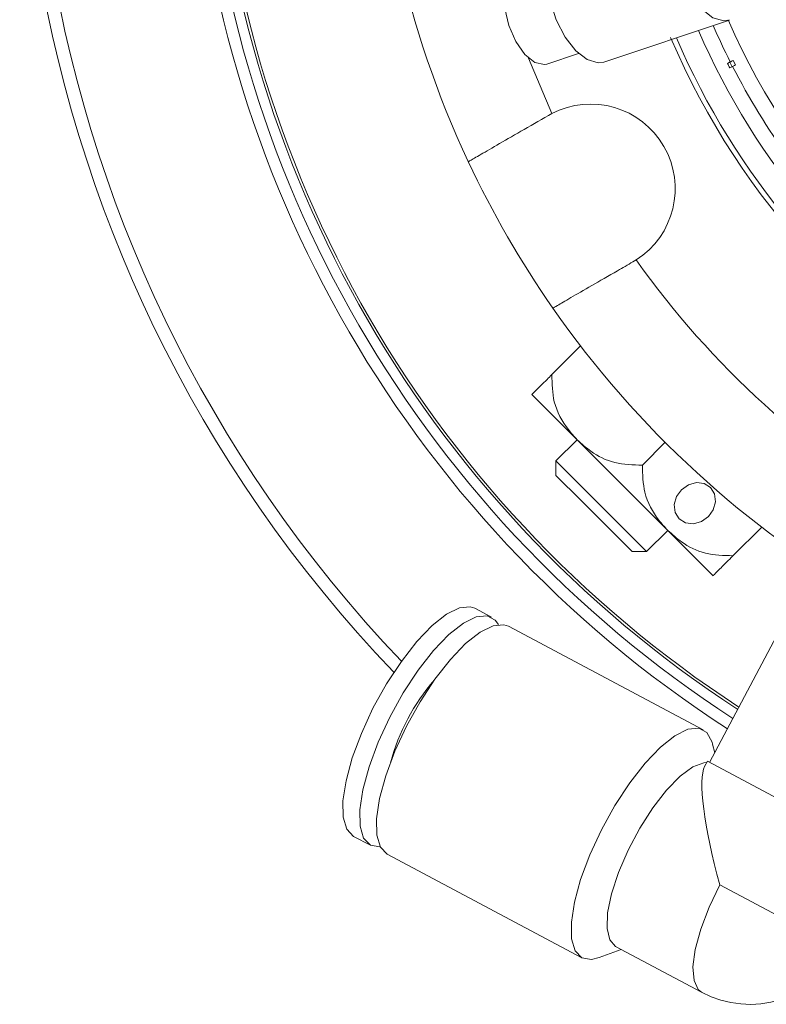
# Model space of a CAD drawing. Header units: inches. Extents: x -3.7 to 22.7, y -9.6 to 17.3.
# Tile 11 of 130: x 3.1 to 4.5, y -9 to -7.1. Entities that reach past the tile are written whole.
import ezdxf

# ---------------------------------------------------------------- set-up
doc = ezdxf.new("R2010")
doc.units = ezdxf.units.IN
doc.header["$MEASUREMENT"] = 0

msp = doc.modelspace()

# ---------------------------------------------------------------- linework, layer by layer
at = {"color": 7, "linetype": 'Continuous', "lineweight": 15}
for p, q in [((4.1944, -7.165), (4.4396, -7.0833)), ((4.0834, -7.169), (4.1453, -7.1484)), ((4.3541, -7.158), (4.3648, -7.1803)), ((4.4414, -7.1648), (4.4358, -7.1676)), ((4.4402, -7.1654), (4.4448, -7.1743)), ((4.4471, -7.1619), (4.4517, -7.1708)), ((4.4404, -7.1765), (4.4459, -7.1737)), ((4.0927, -7.2657), (4.0863, -7.2692)), ((4.2513, -7.555), (4.2575, -7.5512)), ((4.149, -7.7189), (4.093, -7.7749)), ((4.0541, -7.8138), (4.1425, -7.9022)), ((4.1425, -7.9022), (4.1011, -7.9435)), ((4.1425, -7.9022), (4.3193, -8.0789)), ((4.3143, -7.9071), (4.2698, -7.9517)), ((4.1011, -7.9435), (4.1011, -7.9718)), ((4.1011, -7.9435), (4.1595, -8.0019)), ((4.1501, -8.0208), (4.1011, -7.9718)), ((4.1595, -8.0019), (4.2779, -8.1203)), ((4.2496, -8.1203), (4.1501, -8.0208)), ((4.2779, -8.1203), (4.3193, -8.0789)), ((4.3193, -8.0789), (4.4077, -8.1673)), ((4.5026, -8.0724), (4.4465, -8.1284)), ((4.2496, -8.1203), (4.2779, -8.1203)), ((3.9754, -8.2484), (3.9426, -8.231)), ((4.3884, -8.468), (4.0082, -8.2658)), ((4.5317, -8.2856), (4.4009, -8.5317)), ((4.4109, -8.5128), (4.4069, -8.4962)), ((4.3967, -8.5295), (4.3913, -8.5396)), ((4.7526, -8.7187), (4.3967, -8.5295)), ((3.706, -8.6759), (3.7388, -8.6933)), ((3.7716, -8.7108), (4.1518, -8.9129)), ((4.2174, -8.8907), (4.3854, -8.9801)), ((4.1856, -8.9125), (4.2282, -8.8965))]:
    msp.add_line(p, q, dxfattribs=at)
at = {"color": 8, "linetype": 'Continuous', "lineweight": 15}
for p, q in [((4.0474, -7.1572), (4.0927, -7.2657)), ((4.658, -8.8967), (4.4207, -8.7706))]:
    msp.add_line(p, q, dxfattribs=at)
at = {"color": 7, "linetype": 'Continuous', "lineweight": 15, "flags": 128}
for points in [[(4.1017, -7.0826), (4.0897, -7.0454), (4.084, -7.0083), (4.0852, -6.9749), (4.0933, -6.9486), (4.1074, -6.9318), (4.1154, -6.9278)], [(4.0599, -7.166), (4.0403, -7.1503), (4.0225, -7.1251), (4.009, -7.0939), (4.0015, -7.0607), (4.0011, -7.0302), (4.0078, -7.0064), (4.0207, -6.9926), (4.0242, -6.9911)], [(4.1944, -7.165), (4.1836, -7.1666), (4.162, -7.1604), (4.1398, -7.1431), (4.119, -7.1163), (4.1017, -7.0826)], [(4.0834, -7.169), (4.0787, -7.17), (4.0599, -7.166)], [(4.3459, -7.9995), (4.3362, -8.0131), (4.3321, -8.0287), (4.334, -8.0438), (4.3418, -8.0562), (4.3542, -8.064), (4.3693, -8.0659), (4.3849, -8.0618), (4.3985, -8.0521), (4.4082, -8.0385), (4.4123, -8.0229), (4.4104, -8.0078), (4.4026, -7.9954), (4.3902, -7.9876), (4.3751, -7.9857), (4.3595, -7.9898), (4.3459, -7.9995)], [(3.9426, -8.231), (3.9339, -8.228), (3.9128, -8.23), (3.8875, -8.2425), (3.8592, -8.2648), (3.8294, -8.296), (3.7993, -8.3345), (3.7703, -8.3786), (3.7439, -8.4261), (3.7213, -8.475), (3.7034, -8.5228), (3.6913, -8.5674), (3.6853, -8.6067), (3.6859, -8.6388), (3.6929, -8.6622), (3.706, -8.6759), (3.706, -8.6759)], [(3.9889, -8.2626), (3.9827, -8.254), (3.9667, -8.2454), (3.9455, -8.2475), (3.9203, -8.2599), (3.892, -8.2823), (3.8622, -8.3134), (3.832, -8.3519), (3.8031, -8.396), (3.7767, -8.4436), (3.7541, -8.4924), (3.7362, -8.5403), (3.724, -8.5849), (3.7181, -8.6241), (3.7186, -8.6562), (3.7256, -8.6797), (3.7388, -8.6933), (3.7388, -8.6933)], [(4.0082, -8.2658), (3.9995, -8.2629), (3.9783, -8.2649), (3.953, -8.2774), (3.9248, -8.2997), (3.8949, -8.3308), (3.8648, -8.3694), (3.8359, -8.4134), (3.8095, -8.461), (3.7868, -8.5099), (3.769, -8.5577), (3.7568, -8.6023), (3.7509, -8.6416), (3.7514, -8.6737), (3.7584, -8.6971), (3.7716, -8.7108)], [(4.4069, -8.4962), (4.4058, -8.4922), (4.3957, -8.4735), (4.3797, -8.465), (4.3585, -8.4671), (4.3332, -8.4795), (4.305, -8.5019), (4.2751, -8.533), (4.245, -8.5715), (4.2161, -8.6156), (4.1897, -8.6632), (4.167, -8.712), (4.1492, -8.7599), (4.137, -8.8045), (4.1311, -8.8437), (4.1316, -8.8758), (4.1386, -8.8993), (4.1518, -8.9129), (4.1518, -8.9129)], [(4.3953, -8.532), (4.3897, -8.5324), (4.3683, -8.5405), (4.3436, -8.5586), (4.317, -8.5857), (4.2902, -8.6202), (4.2646, -8.66), (4.2418, -8.7029), (4.2231, -8.7464), (4.2095, -8.7879), (4.2019, -8.8251), (4.2007, -8.8557), (4.206, -8.878), (4.2174, -8.8907)], [(3.7388, -8.6933), (3.7575, -8.6966), (3.7581, -8.6965)], [(4.1518, -8.9129), (4.1705, -8.9162), (4.1856, -8.9125)]]:
    msp.add_lwpolyline(points, dxfattribs=at)
at = {"color": 8, "linetype": 'Continuous', "lineweight": 15, "flags": 128}
for points in [[(4.4391, -7.0835), (4.4288, -7.0849), (4.4073, -7.0788), (4.385, -7.0614), (4.3642, -7.0346), (4.347, -7.001)], [(4.4207, -8.7706), (4.3998, -8.8141), (4.3836, -8.8569), (4.3729, -8.8965), (4.3685, -8.9307), (4.3705, -8.9573), (4.3789, -8.975), (4.3854, -8.9801)]]:
    msp.add_lwpolyline(points, dxfattribs=at)
at = {"color": 7, "linetype": 'Continuous', "lineweight": 15}
for centre, radius, start, end in [((5.6843, -6.5371), 2.63, 82.0465, 223.7532), ((5.6843, -6.5371), 2.275, 125.8779, 237.0361), ((5.6843, -6.5371), 2.255, 125.9008, 236.992), ((5.6843, -6.5371), 2.25, 125.9109, 236.9808), ((5.6843, -6.5371), 1.468, 270, 193.5325), ((5.6843, -6.5371), 1.4228, 270, 193.377), ((5.6843, -6.5371), 1.9375, 154.8853, 205.1147), ((5.6843, -6.5371), 1.478, 203.1027, 0), ((5.6843, -6.5371), 1.4228, 203.4573, 270), ((5.6843, -6.5371), 1.468, 203.3018, 270), ((5.6843, -6.5371), 1.3925, 207.2057, 215.7943), ((4.1688, -7.4121), 0.165, 302.5283, 117.4717), ((5.6843, -6.5371), 1.9375, 205.1147, 214.8853), ((5.6843, -6.5371), 1.7505, 215.4034, 264.5966), ((5.6843, -6.5371), 1.9375, 214.8853, 265.1147), ((4.1719, -8.6382), 0.4079, 139.0425, 164.9575), ((4.48, -8.8021), 0.2016, 242, 332)]:
    msp.add_arc(centre, radius, start, end, dxfattribs=at)
at = {"color": 8, "linetype": 'Continuous', "lineweight": 15}
for radius, start, end in [(2.6042, 82.0465, 223.6342), (2.298, 125.8849, 237.086), (1.3616, 203.6309, 90), (1.3925, 203.5674, 206.7943)]:
    msp.add_arc((5.6843, -6.5371), radius, start, end, dxfattribs=at)
at = {"color": 7, "linetype": 'Continuous', "lineweight": 15}
for centre, major_axis, ratio, start_param, end_param in [((5.694, -6.5322), (1.2559, 0.6399), 0.999971, 3.138045, 3.14514), ((4.48, -8.8021), (-0.0821, 0.2687), 0.171426, 0.169776, 1.40102)]:
    msp.add_ellipse(centre, major_axis=major_axis, ratio=ratio, start_param=start_param, end_param=end_param, dxfattribs=at)
for points, knots in [([(4.4471, -7.1619), (4.4456, -7.1626), (4.4427, -7.1641), (4.4418, -7.1646), (4.4414, -7.1648)], [0, 0, 0, 0, 0.496854, 1, 1, 1, 1]), ([(4.4459, -7.1737), (4.4465, -7.1734), (4.4474, -7.173), (4.4504, -7.1714), (4.4517, -7.1708)], [0, 0, 0, 0, 0.5853453, 1, 1, 1, 1]), ([(4.0863, -7.2692), (4.0681, -7.2797), (4.0316, -7.3008), (3.9838, -7.3284), (3.9487, -7.3486), (3.932, -7.3583), (3.9305, -7.3591), (3.93, -7.3594)], [0, 0, 0, 0, 0.221192, 0.442436, 0.66314, 0.882991, 1, 1, 1, 1]), ([(4.095, -7.6452), (4.0968, -7.6442), (4.1004, -7.6421), (4.1282, -7.626), (4.1693, -7.6023), (4.213, -7.5771), (4.2412, -7.5608), (4.2513, -7.555)], [0, 0, 0, 0, 0.2190539, 0.4381235, 0.6575299, 0.8777059, 1, 1, 1, 1]), ([(4.093, -7.7749), (4.0898, -7.7781), (4.0771, -7.7908), (4.0588, -7.8091), (4.0558, -7.8121), (4.0541, -7.8138)], [0, 0, 0, 0, 0.124089, 0.487389, 1, 1, 1, 1]), ([(4.1425, -7.9022), (4.1366, -7.8957), (4.1172, -7.8744), (4.0943, -7.8326), (4.0934, -7.7929), (4.093, -7.7749)], [0, 0, 0, 0, 0.192173, 0.631803, 1, 1, 1, 1]), ([(4.2698, -7.9517), (4.2514, -7.9512), (4.2148, -7.9504), (4.1725, -7.9288), (4.1511, -7.9099), (4.1425, -7.9022)], [0, 0, 0, 0, 0.374601, 0.746177, 1, 1, 1, 1]), ([(4.3193, -8.0789), (4.3134, -8.0725), (4.294, -8.0512), (4.2711, -8.0093), (4.2702, -7.9697), (4.2698, -7.9517)], [0, 0, 0, 0, 0.192173, 0.631803, 1, 1, 1, 1]), ([(4.4465, -8.1284), (4.4282, -8.128), (4.3916, -8.1272), (4.3492, -8.1056), (4.3279, -8.0866), (4.3193, -8.0789)], [0, 0, 0, 0, 0.374601, 0.746177, 1, 1, 1, 1]), ([(4.4077, -8.1673), (4.4091, -8.1659), (4.4117, -8.1633), (4.4286, -8.1463), (4.4423, -8.1327), (4.4465, -8.1284)], [0, 0, 0, 0, 0.468578, 0.832628, 1, 1, 1, 1])]:
    msp.add_open_spline(points, degree=3, knots=knots, dxfattribs=at)

doc.saveas('drawing.dxf')
